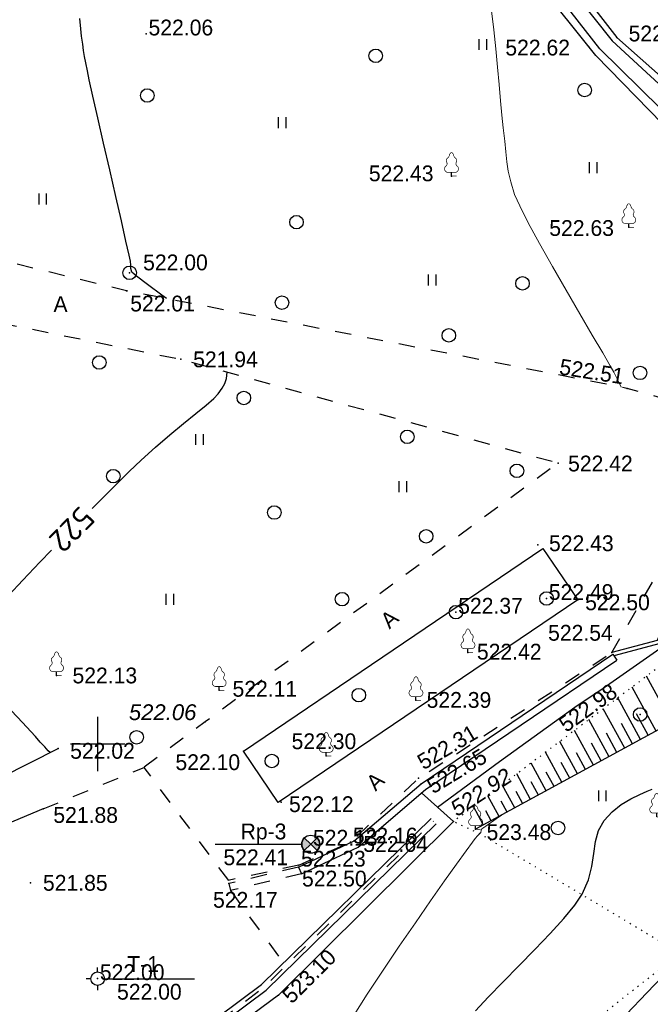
# Model space of a CAD drawing. Header units: millimetres. Extents: x 767170 to 66149698, y -983507 to 2493658.
# Tile 27 of 256: x 1546753 to 1581660, y -743022 to -688462. Entities that reach past the tile are written whole.
import ezdxf

# ---------------------------------------------------------------- set-up
doc = ezdxf.new("R2010")
doc.units = ezdxf.units.MM
for name, pattern in [('Д_ТРОТ_ТРУБА', [3, 1.5, -1.5]), ('ДОРОГИ_СТРОЯЩ', [9, 8, -1]), ('Контура низ откосов  Штриховая 0.1-0.5 - - - - - - -', [0.6, 0.1, -0.5])]:
    doc.linetypes.add(name, pattern=pattern)
for name, color, linetype in [('(001) Сетка', 92, 'Continuous'), ('(003) Пункты', 7, 'Continuous'), ('(004) Точки рельефа', 7, 'Continuous'), ('(004a) Точки рельефа (отк.)', 7, 'Continuous'), ('(007) Здания', 7, 'Continuous'), ('(022) Возд. Линии', 7, 'Continuous'), ('(025) Дорога', 7, 'Continuous'), ('(027) Гидрография', 7, 'Continuous'), ('(028) Гидротехн.', 7, 'Continuous'), ('(031) Горизонтали', 42, 'Continuous'), ('(035) Откосы', 7, 'Continuous'), ('(036) Растительность', 7, 'Continuous'), ('(038) Деревья', 7, 'Continuous'), ('(039) Земля', 7, 'Continuous'), ('C-TOPO-MAJR', 9, 'Continuous')]:
    doc.layers.add(name, color=color, linetype=linetype)
doc.layers.add('(032) Горизонтали утолщенные', color=32, linetype='Continuous', lineweight=30)
doc.styles.add('BM-431', font='txt')
doc.styles.add('D-431', font='txt')
doc.styles.add('S', font='txtwr', dxfattribs={"oblique": 15})
doc.styles.get("Standard").update_dxf_attribs({"font": 'isocpeui.ttf'})
doc.styles.add('СПДС', font='isocpeur.ttf')
doc.linetypes.add('ОТКОСЫ_НЕУКР', pattern='A,0.5,["|",Standard,S=1.2,R=0,X=0,Y=-1.2],1,["|",Standard,S=0.5,R=0,X=0,Y=-0.5],0.5', length=2)
doc.linetypes.add('ПОДПОРНАЯ СТЕНКА', pattern='A,2,["V",Standard,S=1.2,R=0,X=0,Y=-1.2],0.2,["V",Standard,S=0.8,R=0,X=0,Y=-0.8],0.25,["V",Standard,S=0.3,R=0,X=0,Y=-0.3],0.25', length=2.7)

# ---------------------------------------------------------------- blocks, each defined once
blk = doc.blocks.new('d')
at = {"layer": '(038) Деревья'}
blk.add_ellipse((0, 0), major_axis=(0.265, 0.265), ratio=1, start_param=5.497787, end_param=11.780972, dxfattribs=at)
blk = doc.blocks.new('I04010')
for p, q in [((-0.412273, 0.007146), (-0.412273, 1.207146)), ((0.387727, 1.207146), (0.387727, 0.007146))]:
    blk.add_line(p, q)
blk = doc.blocks.new('Setka')
at = {"layer": '(001) Сетка'}
for p, q in [((0, 1.5), (0, -1.5)), ((-1.5, 0), (1.5, 0))]:
    blk.add_line(p, q, dxfattribs=at)
blk = doc.blocks.new('karagach-flat-20')
at = {"layer": '(038) Деревья', "const_width": 0.0375}
for points in [[(-0.208, 1.009, 0.181567), (-0.117, 1.159, 0.303004)], [(0, 1.312, 0.246034), (-0.117, 1.159, 0.489079)], [(0, 1.312, -0.246034), (0.117, 1.159, -0.489079)], [(0.208, 1.009, -0.181567), (0.117, 1.159, -0.303004)], [(-0.315, 0.559, 0.626949), (-0.218, 0.206, 0.702465)], [(-0.315, 0.559, 0.383603), (-0.255, 0.753, 0.352912)], [(-0.208, 1.009, 0.430853), (-0.255, 0.753, 0.548276)], [(0.208, 1.009, -0.430853), (0.255, 0.753, -0.548276)], [(0.315, 0.559, -0.626949), (0.218, 0.206, -0.702465)], [(0.315, 0.559, -0.383603), (0.255, 0.753, -0.352912)]]:
    blk.add_lwpolyline(points, format="xyb", dxfattribs=at)
for points in [[(0, 0.206), (-0.218, 0.206)], [(0, 0), (0, 0.206)], [(0, 0.206), (0.218, 0.206)], [(0, 0), (0.281, 0)]]:
    blk.add_lwpolyline(points, dxfattribs=at)
at = {"layer": '(038) Деревья'}
blk.add_lwpolyline([(0, 0), (0, 0.206)], dxfattribs=at)
blk = doc.blocks.new('d-flat-33-flat-1')
at = {"layer": '(038) Деревья'}
blk.add_ellipse((0, 0), major_axis=(0.265, 0.265), ratio=1, start_param=5.497787, end_param=11.780972, dxfattribs=at)
blk = doc.blocks.new('d-flat-32-flat-1')
at = {"layer": '(038) Деревья'}
blk.add_ellipse((0, 0), major_axis=(0.265, 0.265), ratio=1, start_param=5.497787, end_param=11.780972, dxfattribs=at)
blk = doc.blocks.new('d-flat-30-flat-1')
at = {"layer": '(038) Деревья'}
blk.add_ellipse((0, 0), major_axis=(0.265, 0.265), ratio=1, start_param=5.497787, end_param=11.780972, dxfattribs=at)
blk = doc.blocks.new('karagach-flat-25-flat-1')
at = {"layer": '(038) Деревья', "const_width": 0.0375}
for points in [[(-0.208, 1.009, 0.181567), (-0.117, 1.159, 0.303004)], [(0, 1.312, 0.246034), (-0.117, 1.159, 0.489079)], [(0, 1.312, -0.246034), (0.117, 1.159, -0.489079)], [(0.208, 1.009, -0.181567), (0.117, 1.159, -0.303004)], [(-0.315, 0.559, 0.626949), (-0.218, 0.206, 0.702465)], [(-0.315, 0.559, 0.383603), (-0.255, 0.753, 0.352912)], [(-0.208, 1.009, 0.430853), (-0.255, 0.753, 0.548276)], [(0.208, 1.009, -0.430853), (0.255, 0.753, -0.548276)], [(0.315, 0.559, -0.626949), (0.218, 0.206, -0.702465)], [(0.315, 0.559, -0.383603), (0.255, 0.753, -0.352912)]]:
    blk.add_lwpolyline(points, format="xyb", dxfattribs=at)
for points in [[(0, 0.206), (-0.218, 0.206)], [(0, 0), (0, 0.206)], [(0, 0.206), (0.218, 0.206)], [(0, 0), (0.281, 0)]]:
    blk.add_lwpolyline(points, dxfattribs=at)
at = {"layer": '(038) Деревья'}
blk.add_lwpolyline([(0, 0), (0, 0.206)], dxfattribs=at)
blk = doc.blocks.new('karagach-flat-24-flat-1')
at = {"layer": '(038) Деревья', "const_width": 0.0375}
for points in [[(-0.208, 1.009, 0.181567), (-0.117, 1.159, 0.303004)], [(0, 1.312, 0.246034), (-0.117, 1.159, 0.489079)], [(0, 1.312, -0.246034), (0.117, 1.159, -0.489079)], [(0.208, 1.009, -0.181567), (0.117, 1.159, -0.303004)], [(-0.315, 0.559, 0.626949), (-0.218, 0.206, 0.702465)], [(-0.315, 0.559, 0.383603), (-0.255, 0.753, 0.352912)], [(-0.208, 1.009, 0.430853), (-0.255, 0.753, 0.548276)], [(0.208, 1.009, -0.430853), (0.255, 0.753, -0.548276)], [(0.315, 0.559, -0.626949), (0.218, 0.206, -0.702465)], [(0.315, 0.559, -0.383603), (0.255, 0.753, -0.352912)]]:
    blk.add_lwpolyline(points, format="xyb", dxfattribs=at)
for points in [[(0, 0.206), (-0.218, 0.206)], [(0, 0), (0, 0.206)], [(0, 0.206), (0.218, 0.206)], [(0, 0), (0.281, 0)]]:
    blk.add_lwpolyline(points, dxfattribs=at)
at = {"layer": '(038) Деревья'}
blk.add_lwpolyline([(0, 0), (0, 0.206)], dxfattribs=at)
blk = doc.blocks.new('karagach-flat-23-flat-1')
at = {"layer": '(038) Деревья', "const_width": 0.0375}
for points in [[(-0.208, 1.009, 0.181567), (-0.117, 1.159, 0.303004)], [(0, 1.312, 0.246034), (-0.117, 1.159, 0.489079)], [(0, 1.312, -0.246034), (0.117, 1.159, -0.489079)], [(0.208, 1.009, -0.181567), (0.117, 1.159, -0.303004)], [(-0.315, 0.559, 0.626949), (-0.218, 0.206, 0.702465)], [(-0.315, 0.559, 0.383603), (-0.255, 0.753, 0.352912)], [(-0.208, 1.009, 0.430853), (-0.255, 0.753, 0.548276)], [(0.208, 1.009, -0.430853), (0.255, 0.753, -0.548276)], [(0.315, 0.559, -0.626949), (0.218, 0.206, -0.702465)], [(0.315, 0.559, -0.383603), (0.255, 0.753, -0.352912)]]:
    blk.add_lwpolyline(points, format="xyb", dxfattribs=at)
for points in [[(0, 0.206), (-0.218, 0.206)], [(0, 0), (0, 0.206)], [(0, 0.206), (0.218, 0.206)], [(0, 0), (0.281, 0)]]:
    blk.add_lwpolyline(points, dxfattribs=at)
at = {"layer": '(038) Деревья'}
blk.add_lwpolyline([(0, 0), (0, 0.206)], dxfattribs=at)
blk = doc.blocks.new('karagach-flat-22-flat-1')
at = {"layer": '(038) Деревья', "const_width": 0.0375}
for points in [[(-0.208, 1.009, 0.181567), (-0.117, 1.159, 0.303004)], [(0, 1.312, 0.246034), (-0.117, 1.159, 0.489079)], [(0, 1.312, -0.246034), (0.117, 1.159, -0.489079)], [(0.208, 1.009, -0.181567), (0.117, 1.159, -0.303004)], [(-0.315, 0.559, 0.626949), (-0.218, 0.206, 0.702465)], [(-0.315, 0.559, 0.383603), (-0.255, 0.753, 0.352912)], [(-0.208, 1.009, 0.430853), (-0.255, 0.753, 0.548276)], [(0.208, 1.009, -0.430853), (0.255, 0.753, -0.548276)], [(0.315, 0.559, -0.626949), (0.218, 0.206, -0.702465)], [(0.315, 0.559, -0.383603), (0.255, 0.753, -0.352912)]]:
    blk.add_lwpolyline(points, format="xyb", dxfattribs=at)
for points in [[(0, 0.206), (-0.218, 0.206)], [(0, 0), (0, 0.206)], [(0, 0.206), (0.218, 0.206)], [(0, 0), (0.281, 0)]]:
    blk.add_lwpolyline(points, dxfattribs=at)
at = {"layer": '(038) Деревья'}
blk.add_lwpolyline([(0, 0), (0, 0.206)], dxfattribs=at)
blk = doc.blocks.new('karagach-flat-21-flat-1')
at = {"layer": '(038) Деревья', "const_width": 0.0375}
for points in [[(-0.208, 1.009, 0.181567), (-0.117, 1.159, 0.303004)], [(0, 1.312, 0.246034), (-0.117, 1.159, 0.489079)], [(0, 1.312, -0.246034), (0.117, 1.159, -0.489079)], [(0.208, 1.009, -0.181567), (0.117, 1.159, -0.303004)], [(-0.315, 0.559, 0.626949), (-0.218, 0.206, 0.702465)], [(-0.315, 0.559, 0.383603), (-0.255, 0.753, 0.352912)], [(-0.208, 1.009, 0.430853), (-0.255, 0.753, 0.548276)], [(0.208, 1.009, -0.430853), (0.255, 0.753, -0.548276)], [(0.315, 0.559, -0.626949), (0.218, 0.206, -0.702465)], [(0.315, 0.559, -0.383603), (0.255, 0.753, -0.352912)]]:
    blk.add_lwpolyline(points, format="xyb", dxfattribs=at)
for points in [[(0, 0.206), (-0.218, 0.206)], [(0, 0), (0, 0.206)], [(0, 0.206), (0.218, 0.206)], [(0, 0), (0.281, 0)]]:
    blk.add_lwpolyline(points, dxfattribs=at)
at = {"layer": '(038) Деревья'}
blk.add_lwpolyline([(0, 0), (0, 0.206)], dxfattribs=at)
blk = doc.blocks.new('karagach-flat-18-flat-1')
at = {"layer": '(038) Деревья', "const_width": 0.0375}
for points in [[(-0.208, 1.009, 0.181567), (-0.117, 1.159, 0.303004)], [(0, 1.312, 0.246034), (-0.117, 1.159, 0.489079)], [(0, 1.312, -0.246034), (0.117, 1.159, -0.489079)], [(0.208, 1.009, -0.181567), (0.117, 1.159, -0.303004)], [(-0.315, 0.559, 0.626949), (-0.218, 0.206, 0.702465)], [(-0.315, 0.559, 0.383603), (-0.255, 0.753, 0.352912)], [(-0.208, 1.009, 0.430853), (-0.255, 0.753, 0.548276)], [(0.208, 1.009, -0.430853), (0.255, 0.753, -0.548276)], [(0.315, 0.559, -0.626949), (0.218, 0.206, -0.702465)], [(0.315, 0.559, -0.383603), (0.255, 0.753, -0.352912)]]:
    blk.add_lwpolyline(points, format="xyb", dxfattribs=at)
for points in [[(0, 0.206), (-0.218, 0.206)], [(0, 0), (0, 0.206)], [(0, 0.206), (0.218, 0.206)], [(0, 0), (0.281, 0)]]:
    blk.add_lwpolyline(points, dxfattribs=at)
at = {"layer": '(038) Деревья'}
blk.add_lwpolyline([(0, 0), (0, 0.206)], dxfattribs=at)
blk = doc.blocks.new('karagach-flat-16-flat-1-flat-1')
at = {"layer": '(038) Деревья', "const_width": 0.0375}
for points in [[(-0.208, 1.009, 0.181567), (-0.117, 1.159, 0.303004)], [(0, 1.312, 0.246034), (-0.117, 1.159, 0.489079)], [(0, 1.312, -0.246034), (0.117, 1.159, -0.489079)], [(0.208, 1.009, -0.181567), (0.117, 1.159, -0.303004)], [(-0.315, 0.559, 0.626949), (-0.218, 0.206, 0.702465)], [(-0.315, 0.559, 0.383603), (-0.255, 0.753, 0.352912)], [(-0.208, 1.009, 0.430853), (-0.255, 0.753, 0.548276)], [(0.208, 1.009, -0.430853), (0.255, 0.753, -0.548276)], [(0.315, 0.559, -0.626949), (0.218, 0.206, -0.702465)], [(0.315, 0.559, -0.383603), (0.255, 0.753, -0.352912)]]:
    blk.add_lwpolyline(points, format="xyb", dxfattribs=at)
for points in [[(0, 0.206), (-0.218, 0.206)], [(0, 0), (0, 0.206)], [(0, 0.206), (0.218, 0.206)], [(0, 0), (0.281, 0)]]:
    blk.add_lwpolyline(points, dxfattribs=at)
at = {"layer": '(038) Деревья'}
blk.add_lwpolyline([(0, 0), (0, 0.206)], dxfattribs=at)
blk = doc.blocks.new('karagach-flat-17-flat-1-flat-1')
at = {"layer": '(038) Деревья', "const_width": 0.0375}
for points in [[(-0.208, 1.009, 0.181567), (-0.117, 1.159, 0.303004)], [(0, 1.312, 0.246034), (-0.117, 1.159, 0.489079)], [(0, 1.312, -0.246034), (0.117, 1.159, -0.489079)], [(0.208, 1.009, -0.181567), (0.117, 1.159, -0.303004)], [(-0.315, 0.559, 0.626949), (-0.218, 0.206, 0.702465)], [(-0.315, 0.559, 0.383603), (-0.255, 0.753, 0.352912)], [(-0.208, 1.009, 0.430853), (-0.255, 0.753, 0.548276)], [(0.208, 1.009, -0.430853), (0.255, 0.753, -0.548276)], [(0.315, 0.559, -0.626949), (0.218, 0.206, -0.702465)], [(0.315, 0.559, -0.383603), (0.255, 0.753, -0.352912)]]:
    blk.add_lwpolyline(points, format="xyb", dxfattribs=at)
for points in [[(0, 0.206), (-0.218, 0.206)], [(0, 0), (0, 0.206)], [(0, 0.206), (0.218, 0.206)], [(0, 0), (0.281, 0)]]:
    blk.add_lwpolyline(points, dxfattribs=at)
at = {"layer": '(038) Деревья'}
blk.add_lwpolyline([(0, 0), (0, 0.206)], dxfattribs=at)
blk = doc.blocks.new('I00110-flat-2-flat-1-flat-1')
h = blk.add_hatch(color=7)
edge = h.paths.add_edge_path()
edge.add_line((0, 0), (0.354, -0.354))
edge.add_arc((0, 0), 0.5, 315, 405)
edge.add_line((0.354, 0.354), (0, 0))
edge = h.paths.add_edge_path()
edge.add_line((0, 0), (-0.354, 0.354))
edge.add_arc((0, 0), 0.5, 135, 225)
edge.add_line((-0.354, -0.354), (0, 0))
at = {"layer": '(003) Пункты'}
blk.add_circle((0, 0), 0.5, dxfattribs=at)
at = {"color": 7}
for points in [[(0, 0), (-0.354, 0.354, 0.414214), (-0.354, -0.354)], [(0, 0), (0.354, -0.354, 0.414214), (0.354, 0.354)]]:
    blk.add_lwpolyline(points, format="xyb", close=True, dxfattribs=at)
blk.add_lwpolyline([(0.008, 0), (0.008, 0)], dxfattribs=at)
at = {"color": 4, "linetype": 'Continuous', "style": 'S', "oblique": 15}
blk.add_attdef('G', (0.692, 0.111), '', height=1, dxfattribs=at)
at = {"color": 4, "style": 'S', "oblique": 15}
blk.add_attdef('Z', (0.738, -1.15), '', height=1, dxfattribs=at)
blk = doc.blocks.new('I00050-flat-2-flat-1-flat-1')
at = {"layer": '(003) Пункты'}
for p, q in [((0, 0.367), (0, 0.617)), ((0, -0.015), (0, 0.015)), ((-0.375, -0.008), (-0.625, -0.008)), ((0, -0.383), (0, -0.633)), ((0.375, -0.008), (0.625, -0.008))]:
    blk.add_line(p, q, dxfattribs=at)
blk.add_circle((0, -0.008), 0.375, dxfattribs=at)
at = {"layer": '(003) Пункты', "style": 'S', "oblique": 15}
blk.add_attdef('N', (-1.898, -0.339), '', height=1, dxfattribs=at)
at = {"color": 4, "style": 'S', "oblique": 15}
for tag, p in [('C', (0.724, 0.085)), ('Z', (0.789, -1.11))]:
    blk.add_attdef(tag, p, '', height=1, dxfattribs=at)
blk = doc.blocks.new('A$C27c3a978')
at = {"layer": '(003) Пункты', "ltscale": 600}
for p, q in [((44801, -28608), (49584, -28608)), ((38910, -36058), (43646, -36058))]:
    blk.add_line(p, q, dxfattribs=at)
at = {"layer": '(003) Пункты'}
blk.add_point((57979, -27353), dxfattribs=at)
at = {"layer": '(004) Точки рельефа', "color": 7, "linetype": 'ByBlock', "lineweight": -2}
for p in [(40979, 16295), (67028, 16091), (65500, 15563), (57877, 8416), (67691, 5583), (40058, 3061), (39883, 2062), (42887, -1735), (67599, -3343), (63781, -7480), (62658, -12011), (64860, -15054), (58788, -17979), (36013, -19247), (45017, -20070), (55909, -20625), (67048, -20562), (44243, -21816), (36097, -23303), (46354, -23451), (50942, -23711), (56055, -24951), (56198, -25255), (35263, -26652), (48440, -26281), (59210, -27777), (50082, -28602), (52486, -28425), (49402, -29880), (34573, -30737), (45541, -30782), (38285, -36050), (48295, -36969)]:
    blk.add_point(p, dxfattribs=at)
at = {"layer": '(004a) Точки рельефа (отк.)', "color": 7, "linetype": 'ByBlock', "lineweight": -2}
for p in [(63138, -14986), (58121, -15748), (66753, -17989), (68319, -21413), (52292, -28482), (49423, -29763)]:
    blk.add_point(p, dxfattribs=at)
at = {"layer": '(007) Здания', "linetype": 'Д_ТРОТ_ТРУБА', "ltscale": 600}
for points in [[(49402, -29880), (45541, -30782)], [(49572, -30242), (45632, -31172)], [(45541, -30782), (45633, -31172)]]:
    blk.add_lwpolyline(points, dxfattribs=at)
at = {"layer": '(025) Дорога', "linetype": 'Д_ТРОТ_ТРУБА', "ltscale": 600, "flags": 128}
for points in [[(100925, 15271), (95613, 9137), (81693, -371), (81356, -740), (75493, -3902), (71578, -4483), (67599, -3343), (39883, 2062), (2814, 11074), (1680, 12087), (-7228, 23608), (-7345, 24018), (-7281, 24506), (6570, 36137), (34134, 56499)], [(66753, -17989), (69161, -13809), (71963, -13798), (72684, -12020), (75795, -12020)], [(49423, -29763), (52292, -28482), (56055, -24951), (66753, -17989)], [(35263, -26652), (40859, -24347)], [(45541, -30608), (40859, -24347)], [(49423, -29763), (45504, -30616)], [(45633, -31172), (48577, -35186)]]:
    blk.add_lwpolyline(points, dxfattribs=at)
at = {"layer": '(025) Дорога', "ltscale": 600}
blk.add_lwpolyline([(46354, -23451), (62931, -12210), (64860, -15054), (48282, -26296)], close=True, dxfattribs=at)
for points in [[(76752, -13525), (73787, -13672), (72879, -15539), (69951, -15596), (69269, -17317), (66753, -17989)], [(76880, -13719), (73915, -13866), (73005, -15737), (70088, -15794), (69418, -17485), (66870, -18165)]]:
    blk.add_lwpolyline(points, dxfattribs=at)
at = {"layer": '(027) Гидрография', "color": 3, "ltscale": 600}
for points in [[(34495, 56845), (48306, 39443), (58013, 26942), (66778, 15910), (75962, 7438), (76664, 7241), (77081, 7296), (91551, 18400)], [(81356, -740), (79467, 6388), (79141, 6713), (78447, 6672), (75035, 6651), (66079, 15469), (49958, 36134), (38698, 50854), (34134, 56499)], [(57101, -26557), (60537, -24016), (64709, -21004), (66272, -19954), (69403, -17761), (71571, -16460), (73420, -15724), (78322, -13104), (81080, -11679), (82809, -10946), (84437, -10017), (84953, -9754)]]:
    blk.add_lwpolyline(points, dxfattribs=at)
at = {"layer": '(028) Гидротехн.', "ltscale": 600}
for points in [[(22699, -53485), (28440, -49503), (33827, -46480), (47352, -36386), (56741, -27184)], [(22927, -53814), (28652, -49842), (34046, -46816), (47613, -36691), (57021, -27470)]]:
    blk.add_lwpolyline(points, dxfattribs=at)
at = {"layer": '(028) Гидротехн.', "color": 3, "linetype": 'Д_ТРОТ_ТРУБА', "ltscale": 600, "flags": 128}
blk.add_lwpolyline([(22813, -53649), (28546, -49672), (33936, -46648), (47482, -36538), (56881, -27327)], dxfattribs=at)
at = {"layer": '(031) Горизонтали', "color": 42, "linetype": 'Continuous', "lineweight": 0, "ltscale": 600}
for points in [[(67260, -3277), (67166, -3033), (67028, -2776), (66860, -2450), (66663, -2092), (66249, -1377), (65671, -388), (64981, 795), (64230, 2090), (63469, 3416), (62752, 4692), (62128, 5837), (61651, 6769), (61372, 7407), (61152, 8103), (61017, 8686), (60938, 9216), (60885, 9755), (60830, 10363), (60741, 11101), (60659, 11786), (60583, 12589), (60507, 13488), (60425, 14458), (60331, 15478), (60221, 16523), (60088, 17571)], [(67557, -38022), (68682, -36848), (69593, -35899)], [(52398, -38209), (53215, -36920), (54089, -35587), (54986, -34251), (55874, -32954), (56721, -31736), (57493, -30639), (58158, -29704), (58684, -28973), (59036, -28487), (59184, -28287), (59313, -28138), (59427, -28021), (59491, -27948), (59518, -27849), (59548, -27754), (59769, -27598), (60356, -27192), (60637, -27000)]]:
    blk.add_lwpolyline(points, dxfattribs=at)
at = {"layer": '(032) Горизонтали утолщенные', "color": 32, "linetype": 'Continuous', "lineweight": 30, "ltscale": 600}
blk.add_lwpolyline([(42097, 1630), (41849, 1815), (41041, 2414), (40444, 2867), (40182, 3098), (40117, 3292), (40117, 3476), (40102, 3702), (40029, 4039), (39853, 4820), (39599, 5938), (39292, 7286), (38957, 8759), (38618, 10249), (38300, 11650), (38029, 12856), (37827, 13759), (37721, 14253), (37634, 14697), (37568, 15050), (37512, 15373), (37458, 15728), (37396, 16175), (37350, 16582), (37299, 17146)], dxfattribs=at)
at = {"layer": '(035) Откосы', "ltscale": 600}
for p, q in [((70073, -21860), (68675, -19293)), ((69204, -22334), (67876, -19895)), ((68335, -22807), (67077, -20497)), ((67466, -23280), (66278, -21099)), ((66597, -23754), (65479, -21701)), ((68770, -22570), (68123, -21383)), ((65728, -24227), (64680, -22303)), ((67901, -23044), (67289, -21921)), ((64859, -24701), (63881, -22906)), ((67032, -23517), (66455, -22459)), ((66162, -23991), (65621, -22996)), ((63990, -25174), (63082, -23508)), ((65293, -24464), (64787, -23534)), ((63121, -25647), (62283, -24110)), ((64424, -24937), (63953, -24072)), ((62252, -26121), (61484, -24712)), ((63555, -25411), (63119, -24610)), ((61382, -26594), (60685, -25314)), ((62686, -25884), (62285, -25147)), ((60513, -27067), (59886, -25916)), ((61817, -26357), (61451, -25685)), ((59644, -27541), (59087, -26518)), ((60948, -26831), (60617, -26223)), ((60079, -27304), (59783, -26760))]:
    blk.add_line(p, q, dxfattribs=at)
at = {"layer": '(035) Откосы', "linetype": 'Контура низ откосов  Штриховая 0.1-0.5 - - - - - - -', "ltscale": 600}
blk.add_lwpolyline([(89502, -4834), (86168, -10642), (71163, -17418), (57979, -27353)], dxfattribs=at)
at = {"layer": '(035) Откосы', "ltscale": 600}
blk.add_lwpolyline([(89502, -4834), (87823, -11002), (76744, -18227), (59210, -27777)], dxfattribs=at)
at = {"layer": '(035) Откосы', "ltscale": 600, "flags": 128}
for points in [[(49402, -29880), (52486, -28425), (56198, -25255), (66803, -18066)], [(66803, -18066), (67027, -18397)], [(49402, -29880), (49572, -30242)]]:
    blk.add_lwpolyline(points, dxfattribs=at)
at = {"layer": '(035) Откосы', "linetype": 'ПОДПОРНАЯ СТЕНКА', "ltscale": 600, "flags": 128}
for points in [[(49572, -30242), (52705, -28764), (56441, -25574), (67027, -18397)], [(56223, -25760), (57979, -27353), (48295, -36969), (34500, -47203), (23254, -54263), (22042, -52597)]]:
    blk.add_lwpolyline(points, dxfattribs=at)
at = {"layer": '(035) Откосы', "linetype": 'ОТКОСЫ_НЕУКР', "ltscale": 600}
for points in [[(806, -47244), (7488, -40264), (17020, -34814), (20510, -31179), (36097, -23303)], [(35263, -26652), (22182, -32151), (20436, -34771), (14571, -40538), (9437, -42534), (2238, -48237)]]:
    blk.add_lwpolyline(points, dxfattribs=at)
at = {"layer": '(039) Земля', "linetype": 'Контура низ откосов  Штриховая 0.1-0.5 - - - - - - -', "ltscale": 600, "flags": 128}
blk.add_lwpolyline([(36869, -61315), (70507, -34642), (59475, -28042), (57979, -27353)], dxfattribs=at)
at = {"linetype": 'ОТКОСЫ_НЕУКР', "ltscale": 600}
for points in [[(34495, 56845), (48968, 39665), (57199, 28766), (67028, 16091), (76376, 7802), (76883, 7576), (80892, 10783), (91152, 18941)], [(81356, -740), (78879, 6060), (77471, 6092), (74716, 6017), (65870, 15099), (55912, 27555), (47066, 38990), (34133, 56498)]]:
    blk.add_lwpolyline(points, dxfattribs=at)
at = {"layer": '(001) Сетка', "xscale": 1000, "yscale": 1000, "zscale": 1000}
blk.add_blockref('Setka', (38285, -23050), dxfattribs=at)
at = {"layer": '(022) Возд. Линии', "xscale": 1000, "yscale": 1000, "zscale": 1000}
for name, p in [('karagach-flat-20', (57877, 8416)), ('karagach-flat-18-flat-1', (67691, 5583)), ('d-flat-33-flat-1', (63138, -14986)), ('d-flat-32-flat-1', (58121, -15748)), ('karagach-flat-21-flat-1', (58788, -17979)), ('karagach-flat-25-flat-1', (36013, -19247)), ('karagach-flat-24-flat-1', (45017, -20070)), ('karagach-flat-22-flat-1', (55909, -20625)), ('d-flat-30-flat-1', (68319, -21413)), ('karagach-flat-23-flat-1', (50942, -23711)), ('karagach-flat-16-flat-1-flat-1', (69235, -27088)), ('karagach-flat-17-flat-1-flat-1', (59210, -27777)), ('I00110-flat-2-flat-1-flat-1', (50082, -28602)), ('I00050-flat-2-flat-1-flat-1', (38285, -36050))]:
    blk.add_blockref(name, p, dxfattribs=at)
at = {"layer": '(036) Растительность', "linetype": 'Continuous', "xscale": 500, "yscale": 500, "zscale": 500}
for p in [(59615, 15410), (48509, 11078), (65727, 8583), (35249, 6844), (56811, 2359), (43933, -6481), (55190, -9094), (42284, -15341), (66231, -26224)]:
    blk.add_blockref('I04010', p, dxfattribs=at)
at = {"layer": '(038) Деревья', "linetype": 'Continuous', "xscale": 1000, "yscale": 1000, "zscale": 1000}
for p in [(53680, 15082), (41036, 12882), (65244, 13187), (49297, 5864), (40058, 3061), (61804, 2471), (48491, 1405), (57727, -408), (38376, -1911), (68315, -2487), (46379, -3875), (55426, -6031), (61496, -7916), (39152, -8211), (48065, -10226), (56474, -11543), (51818, -15027), (52746, -20341), (40445, -22677), (47932, -23994), (63776, -27702)]:
    blk.add_blockref('d', p, dxfattribs=at)
at = {"layer": '(003) Пункты', "style": 'D-431'}
for s, p in [('Rp-3', (46199, -28334)), ('522.41', (45252, -29767)), ('T-1', (39926, -35682)), ('522.00', (39360, -37217))]:
    blk.add_text(s, height=875, dxfattribs=at).set_placement(p)
at = {"layer": '(004) Точки рельефа', "linetype": 'ByBlock', "char_height": 875, "attachment_point": 4, "style": 'D-431'}
for s, insert in [('522.06', (41104, 16645)), ('522.66', (67679, 16314)), ('522.62', (60855, 15533)), ('522.43', (53301, 8563)), ('522.63', (63289, 5534)), ('522.00', (40805, 3629)), ('522.01', (40091, 1350)), ('521.94', (43574, -1743)), ('522.42', (64329, -7514)), ('522.43', (63273, -11933)), ('522.50', (65275, -15204)), ('522.42', (59282, -17941)), ('522.13', (36895, -19259)), ('522.11', (45753, -19998)), ('522.39', (56499, -20614)), ('{\\fArial|b0|i1|c204|p32;522.06}', (40015, -21295)), ('522.30', (49024, -22905)), ('522.02', (36766, -23436)), ('522.10', (42594, -24065)), ('522.12', (48880, -26393)), ('521.88', (35834, -26990)), ('523.48', (59817, -27940)), ('522.64', (52992, -28598)), ('522.50', (49601, -30515)), ('521.85', (35260, -30749)), ('522.17', (44675, -31693))]:
    blk.add_mtext(s, dxfattribs=dict(at, insert=insert))
for s, insert, rotation in [('522.51', (63870, -2133), 350.9483), ('522.98', (63977, -22089), 35.6021), ('522.31', (56107, -24141), 30.6791), ('522.65', (56636, -25474), 31.0293), ('{\\fArial|b0|i1|c204|p32;522.92}', (57943, -26742), 33.0231), ('523.10', (48729, -37183), 44.9689)]:
    blk.add_mtext(s, dxfattribs=dict(at, insert=insert, rotation=rotation))
at = {"layer": '(004a) Точки рельефа (отк.)', "linetype": 'ByBlock', "char_height": 875, "attachment_point": 4, "style": 'D-431'}
for s, insert in [('522.49', (63263, -14636)), ('522.37', (58246, -15398)), ('522.54', (63223, -16895)), ('522.13', (50207, -28252)), ('522.16', (52417, -28132)), ('522.23', (49548, -29413)), ('522.00', (38410, -35700))]:
    blk.add_mtext(s, dxfattribs=dict(at, insert=insert))
at = {"layer": '(025) Дорога', "linetype": 'ДОРОГИ_СТРОЯЩ', "style": 'BM-431'}
blk.add_text('A', height=875, dxfattribs=at).set_placement((35843, 885))
for rotation, p in [(42.1067, (54442, -16710)), (43.657, (53674, -25701))]:
    blk.add_text('A', height=875, rotation=rotation, dxfattribs=at).set_placement(p)
at = {"layer": 'C-TOPO-MAJR', "color": 32, "linetype": 'Continuous', "lineweight": 30, "insert": (36859, -11158), "char_height": 1250, "width": 2398.75, "attachment_point": 5, "rotation": 225.7628, "style": 'СПДС', "bg_fill": 3, "box_fill_scale": 1.254, "bg_fill_color": 256, "bg_fill_true_color": 13158600, "bg_fill_transparency": 0}
blk.add_mtext('522', dxfattribs=at)
at = {"layer": '(025) Дорога', "linetype": 'Д_ТРОТ_ТРУБА', "ltscale": 600, "flags": 128}
blk.add_lwpolyline([(1354, -47618), (806, -47244), (-9512, -32410), (-13261, -25950), (-20253, -9414), (-20643, -6347), (-18634, -2891), (-14246, 92), (-1152, 7194), (42887, -1735), (63781, -7480), (44243, -21816), (40859, -24347)], dxfattribs=at)
at = {"layer": '(032) Горизонтали утолщенные', "color": 32, "linetype": 'Continuous', "lineweight": 30, "ltscale": 600}
for points in [[(59208, -37833), (59912, -37074), (60728, -36230), (61604, -35337), (62490, -34429), (63335, -33542), (64087, -32712), (64696, -31974), (65111, -31364), (65459, -30579), (65650, -29830), (65758, -29123), (65856, -28461), (66020, -27848), (66322, -27289), (66767, -26803), (67277, -26404), (67804, -26086), (68296, -25842), (68707, -25666), (68987, -25552)], [(37990, -10004), (38230, -9760), (39199, -8785), (40039, -7953), (40695, -7320), (41486, -6601), (42278, -5922), (43035, -5298), (43718, -4743), (44291, -4273), (44719, -3902), (44963, -3645), (45176, -3340), (45327, -3073), (45417, -2791), (45450, -2440)], [(35651, -23529), (35552, -23425), (35355, -23211), (35114, -22942), (34850, -22636), (34588, -22352), (34120, -21857), (33520, -21214)], [(33353, -14817), (34151, -13969), (35092, -12983), (35734, -12318)]]:
    blk.add_lwpolyline(points, dxfattribs=at)

msp = doc.modelspace()

# ---------------------------------------------------------------- block references
msp.add_blockref('A$C27c3a978', (1512780.29, -705547.05))

doc.saveas('drawing.dxf')
